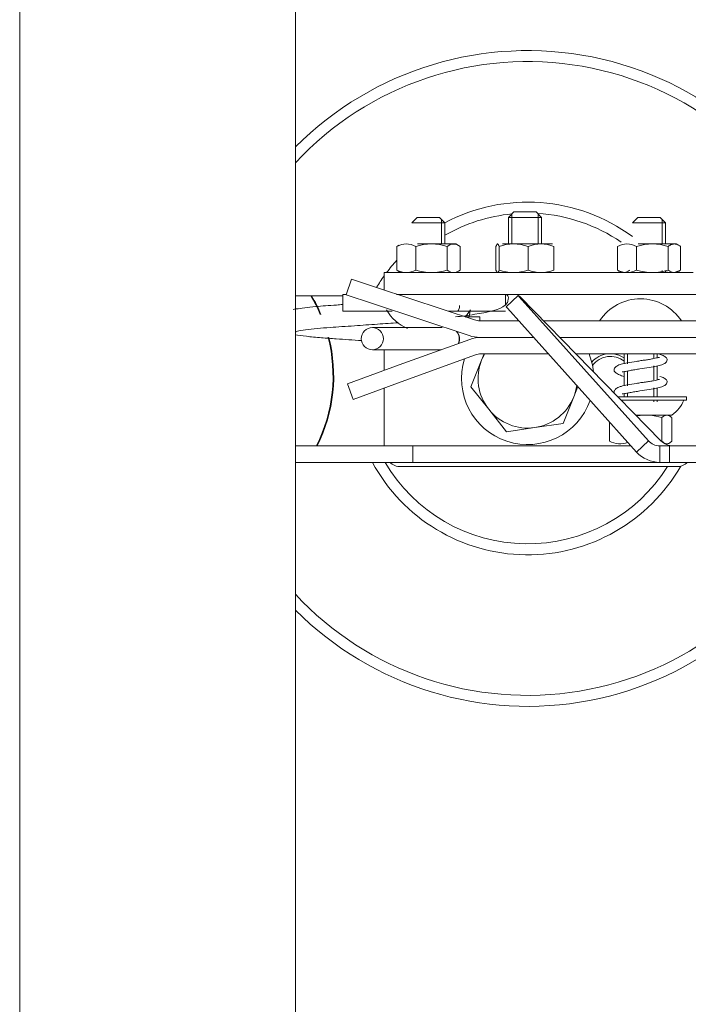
# Model space of a CAD drawing. Header units: millimetres. Extents: x -2674 to -2203, y -551 to -52.
# Tile 29 of 136: x -2394.04 to -2392.82, y -127.4 to -125.62. Entities that reach past the tile are written whole.
import ezdxf

# ---------------------------------------------------------------- set-up
doc = ezdxf.new("R2010")
doc.units = ezdxf.units.MM
doc.layers.add('layer 1', color=7, linetype='Continuous')

msp = doc.modelspace()

# ---------------------------------------------------------------- linework, layer by layer
at = {"layer": 'layer 1', "lineweight": 9}
for points in [[(-2393.5372, -138.588), (-2393.5372, -138.588), (-2393.5372, -121.3501), (-2393.5372, -121.3501)], [(-2394.0372, -133.7128), (-2394.0372, -133.7128), (-2394.0372, -121.3885), (-2394.0372, -121.3885)], [(-2392.926, -126.0115), (-2393.0251, -125.9384), (-2393.1574, -125.9286), (-2393.2661, -125.9864)], [(-2393.3164, -125.9769), (-2393.3164, -125.9769), (-2393.326, -125.9865), (-2393.326, -125.9865)], [(-2393.2757, -125.9769), (-2393.2757, -125.9769), (-2393.3164, -125.9769), (-2393.3164, -125.9769)], [(-2393.266, -125.9865), (-2393.266, -125.9865), (-2393.2757, -125.9769), (-2393.2757, -125.9769)], [(-2393.2722, -125.9804), (-2393.2722, -125.9804), (-2393.2722, -126.0249), (-2393.2722, -126.0249)], [(-2393.1444, -125.9704), (-2393.1873, -125.9744), (-2393.2287, -125.9877), (-2393.266, -126.0092)], [(-2393.1409, -125.9669), (-2393.1409, -125.9669), (-2393.1509, -125.9769), (-2393.1509, -125.9769)], [(-2393.1509, -125.9769), (-2393.1509, -125.9769), (-2393.0909, -125.9769), (-2393.0909, -125.9769)], [(-2393.1509, -125.9769), (-2393.1509, -125.9769), (-2393.1509, -126.0249), (-2393.1509, -126.0249)], [(-2393.1448, -125.9707), (-2393.1448, -125.9707), (-2393.1448, -126.0249), (-2393.1448, -126.0249)], [(-2393.1009, -125.9669), (-2393.1009, -125.9669), (-2393.1409, -125.9669), (-2393.1409, -125.9669)], [(-2393.0909, -125.9769), (-2393.0909, -125.9769), (-2393.1009, -125.9669), (-2393.1009, -125.9669)], [(-2392.9466, -126.0214), (-2392.9915, -125.9907), (-2393.0439, -125.9728), (-2393.0983, -125.9695)], [(-2393.0971, -125.9707), (-2393.0971, -125.9707), (-2393.0971, -126.0249), (-2393.0971, -126.0249)], [(-2393.0909, -126.0249), (-2393.0909, -126.0249), (-2393.0909, -125.9769), (-2393.0909, -125.9769)], [(-2392.9164, -125.9769), (-2392.9164, -125.9769), (-2392.926, -125.9865), (-2392.926, -125.9865)], [(-2392.8757, -125.9769), (-2392.8757, -125.9769), (-2392.9164, -125.9769), (-2392.9164, -125.9769)], [(-2392.866, -125.9865), (-2392.866, -125.9865), (-2392.8757, -125.9769), (-2392.8757, -125.9769)], [(-2392.8722, -125.9804), (-2392.8722, -125.9804), (-2392.8722, -126.0249), (-2392.8722, -126.0249)], [(-2393.326, -125.9865), (-2393.326, -125.9865), (-2393.266, -125.9865), (-2393.266, -125.9865)], [(-2393.266, -126.0249), (-2393.266, -126.0249), (-2393.266, -125.9865), (-2393.266, -125.9865)], [(-2392.926, -125.9865), (-2392.926, -125.9865), (-2392.866, -125.9865), (-2392.866, -125.9865)], [(-2392.866, -126.0249), (-2392.866, -126.0249), (-2392.866, -125.9865), (-2392.866, -125.9865)], [(-2393.3191, -126.0294), (-2393.3298, -126.0235), (-2393.3427, -126.0235), (-2393.3534, -126.0294)], [(-2393.3499, -126.027), (-2393.3511, -126.0276), (-2393.3523, -126.0285), (-2393.3534, -126.0294)], [(-2393.3534, -126.0294), (-2393.3534, -126.0294), (-2393.3534, -126.0724), (-2393.3534, -126.0724)], [(-2393.2618, -126.0294), (-2393.2804, -126.0235), (-2393.3005, -126.0235), (-2393.3191, -126.0294)], [(-2393.3191, -126.0294), (-2393.3191, -126.0294), (-2393.3191, -126.0724), (-2393.3191, -126.0724)], [(-2393.316, -126.0249), (-2393.316, -126.0249), (-2393.2461, -126.0249), (-2393.2461, -126.0249)], [(-2393.2387, -126.0294), (-2393.2453, -126.0236), (-2393.2552, -126.0236), (-2393.2618, -126.0294)], [(-2393.2618, -126.0294), (-2393.2618, -126.0294), (-2393.2618, -126.0724), (-2393.2618, -126.0724)], [(-2393.2415, -126.0276), (-2393.2415, -126.0276), (-2393.2461, -126.0249), (-2393.2461, -126.0249)], [(-2393.2387, -126.0294), (-2393.2387, -126.0294), (-2393.2387, -126.0724), (-2393.2387, -126.0724)], [(-2393.1735, -126.0294), (-2393.1735, -126.0294), (-2393.1735, -126.0724), (-2393.1735, -126.0724)], [(-2393.1153, -126.0294), (-2393.1324, -126.0235), (-2393.1509, -126.0235), (-2393.1679, -126.0294)], [(-2393.1679, -126.0294), (-2393.1679, -126.0294), (-2393.1679, -126.0724), (-2393.1679, -126.0724)], [(-2393.1615, -126.0249), (-2393.1615, -126.0249), (-2393.071, -126.0249), (-2393.071, -126.0249)], [(-2393.0684, -126.0294), (-2393.0835, -126.0235), (-2393.1002, -126.0235), (-2393.1153, -126.0294)], [(-2393.1153, -126.0294), (-2393.1153, -126.0294), (-2393.1153, -126.0724), (-2393.1153, -126.0724)], [(-2393.0684, -126.0294), (-2393.0684, -126.0294), (-2393.0684, -126.0724), (-2393.0684, -126.0724)], [(-2392.9185, -126.0294), (-2392.9294, -126.0235), (-2392.9425, -126.0235), (-2392.9533, -126.0294)], [(-2392.9533, -126.0294), (-2392.9533, -126.0294), (-2392.9533, -126.0724), (-2392.9533, -126.0724)], [(-2392.8612, -126.0294), (-2392.8799, -126.0235), (-2392.8999, -126.0235), (-2392.9185, -126.0294)], [(-2392.9185, -126.0294), (-2392.9185, -126.0294), (-2392.9185, -126.0724), (-2392.9185, -126.0724)], [(-2392.9155, -126.0249), (-2392.9155, -126.0249), (-2392.8461, -126.0249), (-2392.8461, -126.0249)], [(-2392.8612, -126.0294), (-2392.8612, -126.0294), (-2392.8612, -126.0724), (-2392.8612, -126.0724)], [(-2392.8417, -126.0274), (-2392.8417, -126.0274), (-2392.8461, -126.0249), (-2392.8461, -126.0249)], [(-2392.8387, -126.0294), (-2392.8387, -126.0294), (-2392.8387, -126.0724), (-2392.8387, -126.0724)], [(-2393.3534, -126.0544), (-2393.3599, -126.0616), (-2393.3661, -126.0691), (-2393.3719, -126.0769)], [(-2393.4451, -126.117), (-2393.4451, -126.117), (-2393.4357, -126.0885), (-2393.4357, -126.0885)], [(-2393.4357, -126.0885), (-2393.4357, -126.0885), (-2393.3882, -126.1043), (-2393.3882, -126.1043)], [(-2393.376, -126.0825), (-2393.381, -126.0894), (-2393.3856, -126.0964), (-2393.39, -126.1037)], [(-2393.376, -126.1084), (-2393.376, -126.1084), (-2393.376, -126.0769), (-2393.376, -126.0769)], [(-2393.376, -126.0769), (-2393.376, -126.0769), (-2393.196, -126.0769), (-2393.196, -126.0769)], [(-2393.3534, -126.0724), (-2393.3523, -126.0733), (-2393.3511, -126.0741), (-2393.3499, -126.0748)], [(-2393.3534, -126.0724), (-2393.3427, -126.0783), (-2393.3298, -126.0783), (-2393.3191, -126.0724)], [(-2393.3506, -126.0742), (-2393.3506, -126.0742), (-2393.3459, -126.0769), (-2393.3459, -126.0769)], [(-2393.3191, -126.0724), (-2393.3005, -126.0783), (-2393.2804, -126.0783), (-2393.2618, -126.0724)], [(-2393.2618, -126.0724), (-2393.2552, -126.0782), (-2393.2453, -126.0782), (-2393.2387, -126.0724)], [(-2393.2461, -126.0769), (-2393.2461, -126.0769), (-2393.2415, -126.0742), (-2393.2415, -126.0742)], [(-2392.996, -126.0769), (-2392.996, -126.0769), (-2393.196, -126.0769), (-2393.196, -126.0769)], [(-2393.1679, -126.0724), (-2393.1509, -126.0783), (-2393.1324, -126.0783), (-2393.1153, -126.0724)], [(-2393.1153, -126.0724), (-2393.1002, -126.0782), (-2393.0835, -126.0782), (-2393.0684, -126.0724)], [(-2392.996, -126.0769), (-2392.996, -126.0769), (-2392.816, -126.0769), (-2392.816, -126.0769)], [(-2392.9533, -126.0724), (-2392.9425, -126.0783), (-2392.9294, -126.0783), (-2392.9185, -126.0724)], [(-2392.9503, -126.0744), (-2392.9503, -126.0744), (-2392.9459, -126.0769), (-2392.9459, -126.0769)], [(-2392.9185, -126.0724), (-2392.8999, -126.0783), (-2392.8799, -126.0783), (-2392.8612, -126.0724)], [(-2392.8722, -126.0732), (-2392.8722, -126.0732), (-2392.8722, -126.0766), (-2392.8722, -126.0766)], [(-2392.8662, -126.0754), (-2392.857, -126.078), (-2392.8471, -126.0769), (-2392.8387, -126.0724)], [(-2392.866, -126.0766), (-2392.866, -126.0766), (-2392.866, -126.0732), (-2392.866, -126.0732)], [(-2393.2123, -126.1628), (-2393.2123, -126.1628), (-2393.3882, -126.1043), (-2393.3882, -126.1043)], [(-2393.5372, -126.119), (-2393.5372, -126.119), (-2393.5093, -126.119), (-2393.5093, -126.119)], [(-2393.4921, -126.1527), (-2393.497, -126.1411), (-2393.5028, -126.1298), (-2393.5093, -126.119)], [(-2393.5081, -126.119), (-2393.5081, -126.119), (-2393.5093, -126.119), (-2393.5093, -126.119)], [(-2393.451, -126.119), (-2393.451, -126.119), (-2393.5081, -126.119), (-2393.5081, -126.119)], [(-2393.4908, -126.1528), (-2393.4958, -126.1411), (-2393.5015, -126.1299), (-2393.5081, -126.119)], [(-2393.451, -126.1169), (-2393.451, -126.1169), (-2393.451, -126.1469), (-2393.451, -126.1469)], [(-2393.4459, -126.1169), (-2393.4459, -126.1169), (-2393.451, -126.1169), (-2393.451, -126.1169)], [(-2393.451, -126.1169), (-2393.451, -126.1169), (-2393.451, -126.1469), (-2393.451, -126.1469)], [(-2393.3977, -126.1328), (-2393.3977, -126.1328), (-2393.4451, -126.117), (-2393.4451, -126.117)], [(-2393.1564, -126.1169), (-2393.1564, -126.1169), (-2393.354, -126.1169), (-2393.354, -126.1169)], [(-2393.196, -126.1169), (-2393.196, -126.1169), (-2393.3504, -126.1169), (-2393.3504, -126.1169)], [(-2393.1564, -126.1169), (-2393.1564, -126.1169), (-2393.196, -126.1169), (-2393.196, -126.1169)], [(-2393.1564, -126.1169), (-2393.1564, -126.1169), (-2392.7264, -126.1169), (-2392.7264, -126.1169)], [(-2393.1564, -126.1169), (-2393.1564, -126.1169), (-2393.1564, -126.1353), (-2393.1564, -126.1353)], [(-2393.1331, -126.1182), (-2393.1331, -126.1182), (-2393.1547, -126.1389), (-2393.1547, -126.1389)], [(-2392.897, -126.3819), (-2392.897, -126.3819), (-2393.1313, -126.1206), (-2393.1313, -126.1206)], [(-2393.1298, -126.1211), (-2393.1298, -126.1211), (-2392.8744, -126.3819), (-2392.8744, -126.3819)], [(-2393.2218, -126.1913), (-2393.2218, -126.1913), (-2393.3977, -126.1328), (-2393.3977, -126.1328)], [(-2393.2425, -126.147), (-2393.2406, -126.1439), (-2393.2396, -126.1403), (-2393.2396, -126.1367)], [(-2393.2424, -126.1471), (-2393.2407, -126.1443), (-2393.2398, -126.141), (-2393.2396, -126.1378)], [(-2393.1547, -126.1389), (-2393.1548, -126.139), (-2393.1541, -126.14), (-2393.1528, -126.1413)], [(-2392.9186, -126.4026), (-2392.9186, -126.4026), (-2393.1528, -126.1413), (-2393.1528, -126.1413)], [(-2393.362, -126.1469), (-2393.362, -126.1469), (-2393.451, -126.1469), (-2393.451, -126.1469)], [(-2393.3722, -126.1447), (-2393.3631, -126.1594), (-2393.3499, -126.171), (-2393.3342, -126.1784)], [(-2393.1564, -126.1469), (-2393.1564, -126.1469), (-2393.2603, -126.1469), (-2393.2603, -126.1469)], [(-2393.2295, -126.1575), (-2393.2259, -126.1535), (-2393.2226, -126.1492), (-2393.2197, -126.1446)], [(-2393.2028, -126.1573), (-2393.2028, -126.1573), (-2393.2288, -126.1573), (-2393.2288, -126.1573)], [(-2393.2233, -126.1592), (-2393.2216, -126.1553), (-2393.2207, -126.1511), (-2393.2207, -126.1469)], [(-2393.2028, -126.1644), (-2393.2028, -126.1644), (-2393.2028, -126.1573), (-2393.2028, -126.1573)], [(-2393.2711, -126.1768), (-2393.2711, -126.1768), (-2393.3977, -126.1768), (-2393.3977, -126.1768)], [(-2393.2123, -126.1628), (-2393.2093, -126.1638), (-2393.2061, -126.1644), (-2393.2028, -126.1644)], [(-2393.1322, -126.1644), (-2393.1322, -126.1644), (-2393.2028, -126.1644), (-2393.2028, -126.1644)], [(-2392.601, -126.1644), (-2392.601, -126.1644), (-2393.0874, -126.1644), (-2393.0874, -126.1644)], [(-2393.4989, -126.3912), (-2393.4684, -126.3302), (-2393.4609, -126.2604), (-2393.4778, -126.1943)], [(-2393.4977, -126.3912), (-2393.4672, -126.3303), (-2393.4597, -126.2604), (-2393.4766, -126.1944)], [(-2393.242, -126.2056), (-2393.2384, -126.1984), (-2393.2396, -126.1896), (-2393.245, -126.1836)], [(-2393.2416, -126.2055), (-2393.2382, -126.1984), (-2393.2392, -126.1898), (-2393.2443, -126.1838)], [(-2393.2218, -126.1913), (-2393.2157, -126.1933), (-2393.2093, -126.1944), (-2393.2028, -126.1944)], [(-2393.2005, -126.1944), (-2393.2075, -126.1944), (-2393.2144, -126.1956), (-2393.221, -126.198)], [(-2393.1053, -126.1944), (-2393.1053, -126.1944), (-2393.2028, -126.1944), (-2393.2028, -126.1944)], [(-2393.1053, -126.1944), (-2393.1053, -126.1944), (-2393.2005, -126.1944), (-2393.2005, -126.1944)], [(-2392.601, -126.1944), (-2392.601, -126.1944), (-2393.058, -126.1944), (-2393.058, -126.1944)], [(-2392.661, -126.1944), (-2392.661, -126.1944), (-2393.058, -126.1944), (-2393.058, -126.1944)], [(-2393.221, -126.198), (-2393.221, -126.198), (-2393.3489, -126.2445), (-2393.3489, -126.2445)], [(-2393.3977, -126.2168), (-2393.3977, -126.2168), (-2393.2728, -126.2168), (-2393.2728, -126.2168)], [(-2393.376, -126.2168), (-2393.376, -126.2168), (-2393.376, -126.2544), (-2393.376, -126.2544)], [(-2393.2107, -126.2262), (-2393.2107, -126.2262), (-2393.3386, -126.2727), (-2393.3386, -126.2727)], [(-2393.2005, -126.2244), (-2393.204, -126.2244), (-2393.2074, -126.225), (-2393.2107, -126.2262)], [(-2393.0784, -126.2244), (-2393.0784, -126.2244), (-2393.2005, -126.2244), (-2393.2005, -126.2244)], [(-2393.1942, -126.2244), (-2393.1963, -126.2281), (-2393.1981, -126.2319), (-2393.1997, -126.2359)], [(-2393.1951, -126.2244), (-2393.1951, -126.2244), (-2393.1997, -126.2359), (-2393.1997, -126.2359)], [(-2392.661, -126.2244), (-2392.661, -126.2244), (-2393.0286, -126.2244), (-2393.0286, -126.2244)], [(-2392.9966, -126.257), (-2392.9978, -126.2458), (-2393.0005, -126.2348), (-2393.0047, -126.2244)], [(-2392.9716, -126.2244), (-2392.9825, -126.2257), (-2392.9925, -126.231), (-2392.9998, -126.2393)], [(-2392.9411, -126.2315), (-2392.947, -126.2277), (-2392.9536, -126.2252), (-2392.9605, -126.2244)], [(-2392.9411, -126.2244), (-2392.9411, -126.2244), (-2392.9411, -126.2422), (-2392.9411, -126.2422)], [(-2392.935, -126.2422), (-2392.935, -126.2422), (-2392.935, -126.2244), (-2392.935, -126.2244)], [(-2392.8873, -126.2315), (-2392.8873, -126.2315), (-2392.8873, -126.2244), (-2392.8873, -126.2244)], [(-2392.8811, -126.2315), (-2392.8811, -126.2315), (-2392.8811, -126.2244), (-2392.8811, -126.2244)], [(-2393.4428, -126.2787), (-2393.4428, -126.2787), (-2393.3489, -126.2445), (-2393.3489, -126.2445)], [(-2393.1997, -126.2359), (-2393.1997, -126.2359), (-2393.2188, -126.2842), (-2393.2188, -126.2842)], [(-2393.1997, -126.2359), (-2393.2115, -126.2658), (-2393.2065, -126.2997), (-2393.1866, -126.3249)], [(-2392.8873, -126.2715), (-2392.8873, -126.2715), (-2392.8873, -126.2462), (-2392.8873, -126.2462)], [(-2392.8811, -126.2715), (-2392.8811, -126.2715), (-2392.8811, -126.2462), (-2392.8811, -126.2462)], [(-2392.9411, -126.2565), (-2392.9411, -126.2565), (-2392.9411, -126.2822), (-2392.9411, -126.2822)], [(-2392.935, -126.2822), (-2392.935, -126.2822), (-2392.935, -126.2565), (-2392.935, -126.2565)], [(-2393.4326, -126.3069), (-2393.4326, -126.3069), (-2393.4428, -126.2787), (-2393.4428, -126.2787)], [(-2393.3386, -126.2727), (-2393.3386, -126.2727), (-2393.4326, -126.3069), (-2393.4326, -126.3069)], [(-2393.2188, -126.2842), (-2393.2188, -126.2842), (-2393.1866, -126.3249), (-2393.1866, -126.3249)], [(-2393.0324, -126.3022), (-2393.0298, -126.2956), (-2393.0279, -126.2887), (-2393.0269, -126.2818)], [(-2393.0324, -126.3022), (-2393.0324, -126.3022), (-2393.025, -126.2836), (-2393.025, -126.2836)], [(-2393.376, -126.2863), (-2393.376, -126.2863), (-2393.376, -126.3912), (-2393.376, -126.3912)], [(-2393.1029, -126.3581), (-2393.0711, -126.3534), (-2393.0442, -126.3321), (-2393.0324, -126.3022)], [(-2393.0515, -126.3505), (-2393.0515, -126.3505), (-2393.0324, -126.3022), (-2393.0324, -126.3022)], [(-2392.9523, -126.3023), (-2392.9523, -126.3023), (-2392.8282, -126.3023), (-2392.8282, -126.3023)], [(-2392.9411, -126.2965), (-2392.9411, -126.2965), (-2392.9411, -126.3023), (-2392.9411, -126.3023)], [(-2392.935, -126.3023), (-2392.935, -126.3023), (-2392.935, -126.2965), (-2392.935, -126.2965)], [(-2392.8873, -126.3023), (-2392.8873, -126.3023), (-2392.8873, -126.2862), (-2392.8873, -126.2862)], [(-2392.8811, -126.3023), (-2392.8811, -126.3023), (-2392.8811, -126.2862), (-2392.8811, -126.2862)], [(-2392.8282, -126.3084), (-2392.8282, -126.3084), (-2392.8282, -126.3023), (-2392.8282, -126.3023)], [(-2392.9463, -126.3084), (-2392.9463, -126.3084), (-2392.8282, -126.3084), (-2392.8282, -126.3084)], [(-2392.8873, -126.3115), (-2392.8873, -126.3115), (-2392.8873, -126.3084), (-2392.8873, -126.3084)], [(-2392.8811, -126.3115), (-2392.8811, -126.3115), (-2392.8811, -126.3084), (-2392.8811, -126.3084)], [(-2392.8548, -126.3355), (-2392.8442, -126.3279), (-2392.837, -126.3189), (-2392.8331, -126.3084)], [(-2393.1866, -126.3249), (-2393.1666, -126.3501), (-2393.1347, -126.3628), (-2393.1029, -126.3581)], [(-2393.1866, -126.3249), (-2393.1866, -126.3249), (-2393.1543, -126.3656), (-2393.1543, -126.3656)], [(-2392.9198, -126.3355), (-2392.9198, -126.3355), (-2392.8548, -126.3355), (-2392.8548, -126.3355)], [(-2392.8728, -126.34), (-2392.8873, -126.3354), (-2392.9027, -126.3344), (-2392.9177, -126.3371)], [(-2393.1029, -126.3581), (-2393.1029, -126.3581), (-2393.0515, -126.3505), (-2393.0515, -126.3505)], [(-2392.9677, -126.3478), (-2392.9677, -126.3478), (-2392.9677, -126.383), (-2392.9677, -126.383)], [(-2392.8728, -126.34), (-2392.8728, -126.34), (-2392.8728, -126.383), (-2392.8728, -126.383)], [(-2392.8546, -126.34), (-2392.8546, -126.34), (-2392.8546, -126.383), (-2392.8546, -126.383)], [(-2393.1543, -126.3656), (-2393.1543, -126.3656), (-2393.1029, -126.3581), (-2393.1029, -126.3581)], [(-2393.3243, -126.3912), (-2393.3243, -126.3912), (-2393.5372, -126.3912), (-2393.5372, -126.3912)], [(-2392.9288, -126.3912), (-2392.9288, -126.3912), (-2393.3243, -126.3912), (-2393.3243, -126.3912)], [(-2393.3243, -126.4212), (-2393.3243, -126.4212), (-2393.3243, -126.3912), (-2393.3243, -126.3912)], [(-2392.9677, -126.383), (-2392.9574, -126.388), (-2392.9456, -126.3888), (-2392.9348, -126.3852)], [(-2392.897, -126.3819), (-2392.897, -126.3819), (-2392.9186, -126.4026), (-2392.9186, -126.4026)], [(-2392.897, -126.3819), (-2392.8919, -126.3878), (-2392.8844, -126.3911), (-2392.8766, -126.3912)], [(-2392.8586, -126.3912), (-2392.8586, -126.3912), (-2392.8766, -126.3912), (-2392.8766, -126.3912)], [(-2392.8766, -126.3912), (-2392.8766, -126.3912), (-2392.8766, -126.4212), (-2392.8766, -126.4212)], [(-2392.8744, -126.3819), (-2392.8685, -126.3878), (-2392.8604, -126.3912), (-2392.8521, -126.3912)], [(-2392.6331, -126.3912), (-2392.6331, -126.3912), (-2392.8586, -126.3912), (-2392.8586, -126.3912)], [(-2392.8586, -126.4212), (-2392.8586, -126.4212), (-2392.8586, -126.3912), (-2392.8586, -126.3912)], [(-2392.9186, -126.4026), (-2392.9078, -126.4144), (-2392.8926, -126.4211), (-2392.8766, -126.4212)], [(-2393.3243, -126.4212), (-2393.3243, -126.4212), (-2393.5372, -126.4212), (-2393.5372, -126.4212)], [(-2393.3663, -126.4212), (-2393.3607, -126.4262), (-2393.3535, -126.429), (-2393.346, -126.429)], [(-2393.346, -126.429), (-2393.346, -126.429), (-2392.846, -126.429), (-2392.846, -126.429)], [(-2392.8766, -126.4212), (-2392.8766, -126.4212), (-2393.3243, -126.4212), (-2393.3243, -126.4212)], [(-2392.8586, -126.4212), (-2392.8586, -126.4212), (-2392.8766, -126.4212), (-2392.8766, -126.4212)], [(-2392.6331, -126.4212), (-2392.6331, -126.4212), (-2392.8586, -126.4212), (-2392.8586, -126.4212)], [(-2392.846, -126.429), (-2392.8385, -126.429), (-2392.8313, -126.4262), (-2392.8258, -126.4212)]]:
    msp.add_open_spline(points, degree=3, dxfattribs=at)
for points, knots in [([(-2392.5655, -126.0434), (-2392.641, -125.8591), (-2392.8038, -125.7247), (-2392.9992, -125.6856), (-2392.9992, -125.6856), (-2393.1945, -125.6465), (-2393.3965, -125.7077), (-2393.5372, -125.8488)], [0, 0, 0, 0, 0.333333, 0.333333, 0.333333, 0.333333, 1, 1, 1, 1]), ([(-2392.587, -126.0434), (-2392.6634, -125.8643), (-2392.8253, -125.736), (-2393.0171, -125.7025), (-2393.0171, -125.7025), (-2393.2089, -125.669), (-2393.4046, -125.7348), (-2393.5372, -125.8774)], [0, 0, 0, 0, 0.333333, 0.333333, 0.333333, 0.333333, 1, 1, 1, 1]), ([(-2393.1735, -126.0294), (-2393.1726, -126.0267), (-2393.1716, -126.0249), (-2393.1707, -126.0249), (-2393.1707, -126.0249), (-2393.1705, -126.0249), (-2393.1702, -126.025), (-2393.17, -126.0252), (-2393.17, -126.0252), (-2393.1697, -126.0254), (-2393.1695, -126.0258), (-2393.1693, -126.0261), (-2393.1693, -126.0261), (-2393.1688, -126.0269), (-2393.1684, -126.028), (-2393.1679, -126.0294)], [0, 0, 0, 0, 0.2, 0.2, 0.2, 0.2, 0.4, 0.4, 0.4, 0.4, 0.6, 0.6, 0.6, 0.6, 1, 1, 1, 1]), ([(-2392.8612, -126.0294), (-2392.8594, -126.028), (-2392.8575, -126.0269), (-2392.8556, -126.0261), (-2392.8556, -126.0261), (-2392.8538, -126.0254), (-2392.8519, -126.0249), (-2392.85, -126.0249), (-2392.85, -126.0249), (-2392.8481, -126.0249), (-2392.8461, -126.0254), (-2392.8443, -126.0262), (-2392.8443, -126.0262), (-2392.8424, -126.0269), (-2392.8406, -126.0281), (-2392.8387, -126.0294)], [0, 0, 0, 0, 0.2, 0.2, 0.2, 0.2, 0.4, 0.4, 0.4, 0.4, 0.6, 0.6, 0.6, 0.6, 1, 1, 1, 1]), ([(-2393.1735, -126.0724), (-2393.1726, -126.0751), (-2393.1716, -126.0768), (-2393.1707, -126.0768), (-2393.1707, -126.0768), (-2393.1705, -126.0768), (-2393.1702, -126.0767), (-2393.17, -126.0765), (-2393.17, -126.0765), (-2393.1697, -126.0763), (-2393.1695, -126.076), (-2393.1693, -126.0756), (-2393.1693, -126.0756), (-2393.1688, -126.0748), (-2393.1684, -126.0737), (-2393.1679, -126.0724)], [0, 0, 0, 0, 0.2, 0.2, 0.2, 0.2, 0.4, 0.4, 0.4, 0.4, 0.6, 0.6, 0.6, 0.6, 1, 1, 1, 1]), ([(-2392.9308, -126.0724), (-2392.9327, -126.0737), (-2392.9345, -126.0748), (-2392.9364, -126.0756), (-2392.9364, -126.0756), (-2392.9383, -126.0764), (-2392.9402, -126.0768), (-2392.9421, -126.0768), (-2392.9421, -126.0768), (-2392.944, -126.0768), (-2392.9459, -126.0764), (-2392.9477, -126.0756), (-2392.9477, -126.0756), (-2392.9496, -126.0749), (-2392.9515, -126.0737), (-2392.9533, -126.0724)], [0, 0, 0, 0, 0.2, 0.2, 0.2, 0.2, 0.4, 0.4, 0.4, 0.4, 0.6, 0.6, 0.6, 0.6, 1, 1, 1, 1]), ([(-2392.8612, -126.0724), (-2392.8594, -126.0737), (-2392.8575, -126.0749), (-2392.8556, -126.0756), (-2392.8556, -126.0756), (-2392.8538, -126.0764), (-2392.8519, -126.0768), (-2392.85, -126.0768), (-2392.85, -126.0768), (-2392.8481, -126.0768), (-2392.8461, -126.0764), (-2392.8443, -126.0756), (-2392.8443, -126.0756), (-2392.8424, -126.0748), (-2392.8406, -126.0737), (-2392.8387, -126.0724)], [0, 0, 0, 0, 0.2, 0.2, 0.2, 0.2, 0.4, 0.4, 0.4, 0.4, 0.6, 0.6, 0.6, 0.6, 1, 1, 1, 1]), ([(-2393.1528, -126.1309), (-2393.152, -126.1287), (-2393.1515, -126.1267), (-2393.1512, -126.1249), (-2393.1512, -126.1249), (-2393.151, -126.1231), (-2393.151, -126.1216), (-2393.1513, -126.1204), (-2393.1513, -126.1204), (-2393.1516, -126.1192), (-2393.1521, -126.1183), (-2393.153, -126.1177), (-2393.153, -126.1177), (-2393.1538, -126.1171), (-2393.155, -126.1169), (-2393.1564, -126.1169)], [0, 0, 0, 0, 0.2, 0.2, 0.2, 0.2, 0.4, 0.4, 0.4, 0.4, 0.6, 0.6, 0.6, 0.6, 1, 1, 1, 1]), ([(-2393.1298, -126.1211), (-2393.1314, -126.1195), (-2393.1327, -126.1183), (-2393.133, -126.1182), (-2393.133, -126.1182), (-2393.1334, -126.1181), (-2393.1327, -126.1191), (-2393.1313, -126.1206)], [0, 0, 0, 0, 0.333333, 0.333333, 0.333333, 0.333333, 1, 1, 1, 1]), ([(-2392.837, -126.1647), (-2392.8533, -126.1397), (-2392.8812, -126.1245), (-2392.9111, -126.1244), (-2392.9111, -126.1244), (-2392.9409, -126.1243), (-2392.9689, -126.1392), (-2392.9854, -126.1641)], [0, 0, 0, 0, 0.333333, 0.333333, 0.333333, 0.333333, 1, 1, 1, 1]), ([(-2393.4513, -126.1349), (-2393.4552, -126.1351), (-2393.459, -126.1354), (-2393.4627, -126.1357), (-2393.4627, -126.1357), (-2393.4763, -126.1366), (-2393.4891, -126.1376), (-2393.5003, -126.1386), (-2393.5003, -126.1386), (-2393.515, -126.1399), (-2393.5271, -126.1414), (-2393.5359, -126.1429), (-2393.5359, -126.1429), (-2393.5378, -126.1432), (-2393.5395, -126.1436), (-2393.5411, -126.1439)], [0, 0, 0, 0, 0.2, 0.2, 0.2, 0.2, 0.4, 0.4, 0.4, 0.4, 0.6, 0.6, 0.6, 0.6, 1, 1, 1, 1]), ([(-2393.2468, -126.1573), (-2393.2355, -126.156), (-2393.2239, -126.1544), (-2393.2119, -126.1526), (-2393.2119, -126.1526), (-2393.19, -126.1492), (-2393.167, -126.1449), (-2393.1569, -126.1359), (-2393.1569, -126.1359), (-2393.1551, -126.1344), (-2393.1538, -126.1327), (-2393.1528, -126.1309)], [0, 0, 0, 0, 0.25, 0.25, 0.25, 0.25, 0.5, 0.5, 0.5, 0.5, 1, 1, 1, 1]), ([(-2393.5364, -126.185), (-2393.5364, -126.1843), (-2393.5362, -126.1837), (-2393.5333, -126.1829), (-2393.5333, -126.1829), (-2393.5305, -126.1822), (-2393.5253, -126.1814), (-2393.5186, -126.1805), (-2393.5186, -126.1805), (-2393.5127, -126.1798), (-2393.5055, -126.179), (-2393.4972, -126.1783), (-2393.4972, -126.1783), (-2393.4902, -126.1777), (-2393.4824, -126.1771), (-2393.474, -126.1765), (-2393.474, -126.1765), (-2393.4606, -126.1755), (-2393.4455, -126.1745), (-2393.43, -126.1734), (-2393.43, -126.1734), (-2393.4163, -126.1724), (-2393.4023, -126.1714), (-2393.3884, -126.1704), (-2393.3884, -126.1704), (-2393.3754, -126.1695), (-2393.3626, -126.1686), (-2393.3504, -126.1678)], [0, 0, 0, 0, 0.125, 0.125, 0.125, 0.125, 0.25, 0.25, 0.25, 0.25, 0.375, 0.375, 0.375, 0.375, 0.5, 0.5, 0.5, 0.5, 0.625, 0.625, 0.625, 0.625, 0.75, 0.75, 0.75, 0.75, 1, 1, 1, 1]), ([(-2393.3977, -126.1768), (-2393.4088, -126.1768), (-2393.4177, -126.1858), (-2393.4177, -126.1968), (-2393.4177, -126.1968), (-2393.4177, -126.2079), (-2393.4088, -126.2168), (-2393.3977, -126.2168), (-2393.3977, -126.2168), (-2393.3867, -126.2168), (-2393.3777, -126.2079), (-2393.3777, -126.1968), (-2393.3777, -126.1968), (-2393.3777, -126.1858), (-2393.3867, -126.1768), (-2393.3977, -126.1768)], [0, 0, 0, 0, 0.2, 0.2, 0.2, 0.2, 0.4, 0.4, 0.4, 0.4, 0.6, 0.6, 0.6, 0.6, 1, 1, 1, 1]), ([(-2393.5376, -126.1897), (-2393.5325, -126.1906), (-2393.5255, -126.1916), (-2393.5172, -126.1925), (-2393.5172, -126.1925), (-2393.5092, -126.1934), (-2393.5001, -126.1943), (-2393.4899, -126.1952), (-2393.4899, -126.1952), (-2393.4816, -126.1958), (-2393.4725, -126.1965), (-2393.463, -126.1971), (-2393.463, -126.1971), (-2393.4485, -126.1982), (-2393.4329, -126.1992), (-2393.4171, -126.2003)], [0, 0, 0, 0, 0.2, 0.2, 0.2, 0.2, 0.4, 0.4, 0.4, 0.4, 0.6, 0.6, 0.6, 0.6, 1, 1, 1, 1]), ([(-2392.9411, -126.2376), (-2392.9497, -126.2308), (-2392.9606, -126.2278), (-2392.9714, -126.2293), (-2392.9714, -126.2293), (-2392.9822, -126.2308), (-2392.992, -126.2365), (-2392.9984, -126.2453)], [0, 0, 0, 0, 0.333333, 0.333333, 0.333333, 0.333333, 1, 1, 1, 1]), ([(-2392.8769, -126.2307), (-2392.877, -126.2305), (-2392.8778, -126.2307), (-2392.8791, -126.231), (-2392.8791, -126.231), (-2392.88, -126.2313), (-2392.881, -126.2315), (-2392.8823, -126.2318), (-2392.8823, -126.2318), (-2392.8839, -126.2322), (-2392.8857, -126.2326), (-2392.8877, -126.233), (-2392.8877, -126.233), (-2392.8899, -126.2334), (-2392.8923, -126.2339), (-2392.8948, -126.2343), (-2392.8948, -126.2343), (-2392.8972, -126.2347), (-2392.8998, -126.2351), (-2392.9025, -126.2355), (-2392.9025, -126.2355), (-2392.9051, -126.2359), (-2392.9078, -126.2362), (-2392.9105, -126.2366), (-2392.9105, -126.2366), (-2392.9133, -126.2371), (-2392.9161, -126.2375), (-2392.9189, -126.238), (-2392.9189, -126.238), (-2392.9244, -126.2389), (-2392.9298, -126.2398), (-2392.9346, -126.2407), (-2392.9346, -126.2407), (-2392.939, -126.2416), (-2392.943, -126.2424), (-2392.9464, -126.2433), (-2392.9464, -126.2433), (-2392.9493, -126.244), (-2392.9519, -126.2449), (-2392.9542, -126.2464), (-2392.9542, -126.2464), (-2392.9559, -126.2475), (-2392.9574, -126.249), (-2392.9583, -126.2505), (-2392.9583, -126.2505), (-2392.9588, -126.2514), (-2392.9591, -126.2522), (-2392.9593, -126.2529), (-2392.9593, -126.2529), (-2392.9595, -126.254), (-2392.9594, -126.2548), (-2392.959, -126.2556), (-2392.959, -126.2556), (-2392.9586, -126.2566), (-2392.9577, -126.2577), (-2392.9564, -126.2587), (-2392.9564, -126.2587), (-2392.9547, -126.26), (-2392.9523, -126.2613), (-2392.9494, -126.2625), (-2392.9494, -126.2625), (-2392.9471, -126.2635), (-2392.9445, -126.2644), (-2392.9416, -126.2653)], [0, 0, 0, 0, 0.058824, 0.058824, 0.058824, 0.058824, 0.117647, 0.117647, 0.117647, 0.117647, 0.176471, 0.176471, 0.176471, 0.176471, 0.235294, 0.235294, 0.235294, 0.235294, 0.294118, 0.294118, 0.294118, 0.294118, 0.352941, 0.352941, 0.352941, 0.352941, 0.411765, 0.411765, 0.411765, 0.411765, 0.470588, 0.470588, 0.470588, 0.470588, 0.529412, 0.529412, 0.529412, 0.529412, 0.588235, 0.588235, 0.588235, 0.588235, 0.647059, 0.647059, 0.647059, 0.647059, 0.705882, 0.705882, 0.705882, 0.705882, 0.764706, 0.764706, 0.764706, 0.764706, 0.823529, 0.823529, 0.823529, 0.823529, 0.882353, 0.882353, 0.882353, 0.882353, 1, 1, 1, 1]), ([(-2392.9447, -126.2567), (-2392.9446, -126.2567), (-2392.9446, -126.2568), (-2392.9445, -126.2569), (-2392.9445, -126.2569), (-2392.9439, -126.2573), (-2392.9426, -126.2569), (-2392.9406, -126.2565), (-2392.9406, -126.2565), (-2392.9395, -126.2563), (-2392.9381, -126.2561), (-2392.9364, -126.2558), (-2392.9364, -126.2558), (-2392.9346, -126.2555), (-2392.9324, -126.2551), (-2392.9301, -126.2546), (-2392.9301, -126.2546), (-2392.9275, -126.2541), (-2392.9246, -126.2536), (-2392.9217, -126.2531), (-2392.9217, -126.2531), (-2392.9187, -126.2526), (-2392.9156, -126.2521), (-2392.9124, -126.2516), (-2392.9124, -126.2516), (-2392.9069, -126.2508), (-2392.9012, -126.25), (-2392.8959, -126.2491), (-2392.8959, -126.2491), (-2392.8909, -126.2483), (-2392.8863, -126.2475), (-2392.8823, -126.2465), (-2392.8823, -126.2465), (-2392.8787, -126.2457), (-2392.8756, -126.2449), (-2392.873, -126.2441), (-2392.873, -126.2441), (-2392.8709, -126.2434), (-2392.8692, -126.2428), (-2392.8675, -126.2417), (-2392.8675, -126.2417), (-2392.8663, -126.241), (-2392.8652, -126.24), (-2392.8644, -126.2388), (-2392.8644, -126.2388), (-2392.8636, -126.2376), (-2392.8631, -126.2362), (-2392.863, -126.2352), (-2392.863, -126.2352), (-2392.8628, -126.2341), (-2392.863, -126.2336), (-2392.8634, -126.2329), (-2392.8634, -126.2329), (-2392.8639, -126.232), (-2392.8647, -126.231), (-2392.866, -126.2301), (-2392.866, -126.2301), (-2392.8675, -126.2289), (-2392.8697, -126.2277), (-2392.8724, -126.2266), (-2392.8724, -126.2266), (-2392.8744, -126.2258), (-2392.8765, -126.2251), (-2392.8789, -126.2243)], [0, 0, 0, 0, 0.058824, 0.058824, 0.058824, 0.058824, 0.117647, 0.117647, 0.117647, 0.117647, 0.176471, 0.176471, 0.176471, 0.176471, 0.235294, 0.235294, 0.235294, 0.235294, 0.294118, 0.294118, 0.294118, 0.294118, 0.352941, 0.352941, 0.352941, 0.352941, 0.411765, 0.411765, 0.411765, 0.411765, 0.470588, 0.470588, 0.470588, 0.470588, 0.529412, 0.529412, 0.529412, 0.529412, 0.588235, 0.588235, 0.588235, 0.588235, 0.647059, 0.647059, 0.647059, 0.647059, 0.705882, 0.705882, 0.705882, 0.705882, 0.764706, 0.764706, 0.764706, 0.764706, 0.823529, 0.823529, 0.823529, 0.823529, 0.882353, 0.882353, 0.882353, 0.882353, 1, 1, 1, 1]), ([(-2393.2306, -126.2334), (-2393.25, -126.2959), (-2393.2158, -126.3624), (-2393.1537, -126.383), (-2393.1537, -126.383), (-2393.0915, -126.4035), (-2393.0244, -126.3705), (-2393.0028, -126.3087)], [0, 0, 0, 0, 0.333333, 0.333333, 0.333333, 0.333333, 1, 1, 1, 1]), ([(-2392.9447, -126.2967), (-2392.9446, -126.2967), (-2392.9446, -126.2968), (-2392.9445, -126.2969), (-2392.9445, -126.2969), (-2392.9439, -126.2973), (-2392.9426, -126.2969), (-2392.9406, -126.2965), (-2392.9406, -126.2965), (-2392.9395, -126.2963), (-2392.9381, -126.2961), (-2392.9364, -126.2958), (-2392.9364, -126.2958), (-2392.9346, -126.2955), (-2392.9324, -126.2951), (-2392.9301, -126.2946), (-2392.9301, -126.2946), (-2392.9275, -126.2941), (-2392.9246, -126.2936), (-2392.9217, -126.2931), (-2392.9217, -126.2931), (-2392.9187, -126.2926), (-2392.9156, -126.2921), (-2392.9124, -126.2916), (-2392.9124, -126.2916), (-2392.9069, -126.2908), (-2392.9012, -126.29), (-2392.8959, -126.2891), (-2392.8959, -126.2891), (-2392.8909, -126.2883), (-2392.8863, -126.2875), (-2392.8823, -126.2865), (-2392.8823, -126.2865), (-2392.8787, -126.2857), (-2392.8756, -126.2849), (-2392.873, -126.2841), (-2392.873, -126.2841), (-2392.8709, -126.2834), (-2392.8692, -126.2828), (-2392.8675, -126.2817), (-2392.8675, -126.2817), (-2392.8663, -126.281), (-2392.8652, -126.28), (-2392.8644, -126.2788), (-2392.8644, -126.2788), (-2392.8636, -126.2776), (-2392.8631, -126.2762), (-2392.863, -126.2752), (-2392.863, -126.2752), (-2392.8628, -126.2741), (-2392.863, -126.2736), (-2392.8634, -126.2729), (-2392.8634, -126.2729), (-2392.8639, -126.272), (-2392.8647, -126.271), (-2392.866, -126.2701), (-2392.866, -126.2701), (-2392.8675, -126.2689), (-2392.8697, -126.2677), (-2392.8724, -126.2666), (-2392.8724, -126.2666), (-2392.8736, -126.2662), (-2392.8748, -126.2657), (-2392.8761, -126.2652)], [0, 0, 0, 0, 0.058824, 0.058824, 0.058824, 0.058824, 0.117647, 0.117647, 0.117647, 0.117647, 0.176471, 0.176471, 0.176471, 0.176471, 0.235294, 0.235294, 0.235294, 0.235294, 0.294118, 0.294118, 0.294118, 0.294118, 0.352941, 0.352941, 0.352941, 0.352941, 0.411765, 0.411765, 0.411765, 0.411765, 0.470588, 0.470588, 0.470588, 0.470588, 0.529412, 0.529412, 0.529412, 0.529412, 0.588235, 0.588235, 0.588235, 0.588235, 0.647059, 0.647059, 0.647059, 0.647059, 0.705882, 0.705882, 0.705882, 0.705882, 0.764706, 0.764706, 0.764706, 0.764706, 0.823529, 0.823529, 0.823529, 0.823529, 0.882353, 0.882353, 0.882353, 0.882353, 1, 1, 1, 1]), ([(-2392.8769, -126.2707), (-2392.877, -126.2705), (-2392.8778, -126.2707), (-2392.8791, -126.271), (-2392.8791, -126.271), (-2392.88, -126.2713), (-2392.881, -126.2715), (-2392.8823, -126.2718), (-2392.8823, -126.2718), (-2392.8839, -126.2722), (-2392.8857, -126.2726), (-2392.8877, -126.273), (-2392.8877, -126.273), (-2392.8899, -126.2734), (-2392.8923, -126.2739), (-2392.8948, -126.2743), (-2392.8948, -126.2743), (-2392.8972, -126.2747), (-2392.8998, -126.2751), (-2392.9025, -126.2755), (-2392.9025, -126.2755), (-2392.9051, -126.2759), (-2392.9078, -126.2762), (-2392.9105, -126.2766), (-2392.9105, -126.2766), (-2392.9133, -126.2771), (-2392.9161, -126.2775), (-2392.9189, -126.278), (-2392.9189, -126.278), (-2392.9244, -126.2789), (-2392.9298, -126.2798), (-2392.9346, -126.2807), (-2392.9346, -126.2807), (-2392.939, -126.2816), (-2392.943, -126.2824), (-2392.9464, -126.2833), (-2392.9464, -126.2833), (-2392.9493, -126.284), (-2392.9519, -126.2849), (-2392.9542, -126.2864), (-2392.9542, -126.2864), (-2392.9559, -126.2875), (-2392.9574, -126.289), (-2392.9583, -126.2905), (-2392.9583, -126.2905), (-2392.9588, -126.2914), (-2392.9591, -126.2922), (-2392.9593, -126.2929), (-2392.9593, -126.2929), (-2392.9595, -126.294), (-2392.9594, -126.2947), (-2392.9591, -126.2954)], [0, 0, 0, 0, 0.071429, 0.071429, 0.071429, 0.071429, 0.142857, 0.142857, 0.142857, 0.142857, 0.214286, 0.214286, 0.214286, 0.214286, 0.285714, 0.285714, 0.285714, 0.285714, 0.357143, 0.357143, 0.357143, 0.357143, 0.428571, 0.428571, 0.428571, 0.428571, 0.5, 0.5, 0.5, 0.5, 0.571429, 0.571429, 0.571429, 0.571429, 0.642857, 0.642857, 0.642857, 0.642857, 0.714286, 0.714286, 0.714286, 0.714286, 0.785714, 0.785714, 0.785714, 0.785714, 0.857143, 0.857143, 0.857143, 0.857143, 1, 1, 1, 1]), ([(-2392.8728, -126.34), (-2392.8698, -126.3373), (-2392.8668, -126.3356), (-2392.8637, -126.3356), (-2392.8637, -126.3356), (-2392.8629, -126.3356), (-2392.8622, -126.3357), (-2392.8614, -126.3359), (-2392.8614, -126.3359), (-2392.8606, -126.3361), (-2392.8599, -126.3364), (-2392.8591, -126.3368), (-2392.8591, -126.3368), (-2392.8576, -126.3375), (-2392.8561, -126.3387), (-2392.8546, -126.34)], [0, 0, 0, 0, 0.2, 0.2, 0.2, 0.2, 0.4, 0.4, 0.4, 0.4, 0.6, 0.6, 0.6, 0.6, 1, 1, 1, 1]), ([(-2392.8728, -126.383), (-2392.8698, -126.3857), (-2392.8668, -126.3874), (-2392.8637, -126.3874), (-2392.8637, -126.3874), (-2392.8629, -126.3874), (-2392.8622, -126.3873), (-2392.8614, -126.3871), (-2392.8614, -126.3871), (-2392.8606, -126.3869), (-2392.8599, -126.3866), (-2392.8591, -126.3862), (-2392.8591, -126.3862), (-2392.8576, -126.3855), (-2392.8561, -126.3843), (-2392.8546, -126.383)], [0, 0, 0, 0, 0.2, 0.2, 0.2, 0.2, 0.4, 0.4, 0.4, 0.4, 0.6, 0.6, 0.6, 0.6, 1, 1, 1, 1]), ([(-2393.3976, -126.4212), (-2393.3423, -126.5233), (-2393.2361, -126.5876), (-2393.12, -126.589), (-2393.12, -126.589), (-2393.0038, -126.5904), (-2392.896, -126.5288), (-2392.8383, -126.428)], [0, 0, 0, 0, 0.333333, 0.333333, 0.333333, 0.333333, 1, 1, 1, 1]), ([(-2393.3746, -126.4212), (-2393.3215, -126.5114), (-2393.2253, -126.5674), (-2393.1206, -126.569), (-2393.1206, -126.569), (-2393.016, -126.5706), (-2392.9181, -126.5176), (-2392.8623, -126.429)], [0, 0, 0, 0, 0.333333, 0.333333, 0.333333, 0.333333, 1, 1, 1, 1]), ([(-2393.5372, -126.6606), (-2393.4058, -126.802), (-2393.2122, -126.868), (-2393.0218, -126.8363), (-2393.0218, -126.8363), (-2392.8314, -126.8047), (-2392.6695, -126.6797), (-2392.5909, -126.5034)], [0, 0, 0, 0, 0.333333, 0.333333, 0.333333, 0.333333, 1, 1, 1, 1]), ([(-2393.5372, -126.6893), (-2393.3977, -126.8291), (-2393.1978, -126.8906), (-2393.0038, -126.8533), (-2393.0038, -126.8533), (-2392.8098, -126.8161), (-2392.647, -126.685), (-2392.5691, -126.5034)], [0, 0, 0, 0, 0.333333, 0.333333, 0.333333, 0.333333, 1, 1, 1, 1])]:
    msp.add_open_spline(points, degree=3, knots=knots, dxfattribs=at)

doc.saveas('drawing.dxf')
